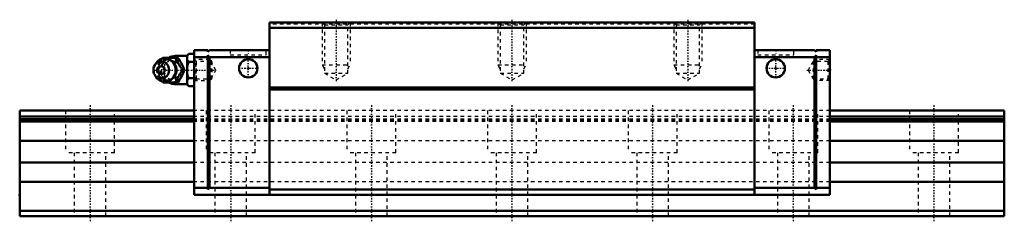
# Model space of a CAD drawing. Header units: millimetres. Extents: x -20 to 260, y -2 to 56.
import ezdxf

# ---------------------------------------------------------------- set-up
doc = ezdxf.new("R2010")
doc.units = ezdxf.units.MM
doc.linetypes.add('Center', pattern=[1.5, 0.45, -0.5, 0.05, -0.5])
doc.linetypes.add('Dashed', pattern=[2, 1, -1])
for name, color, linetype, lineweight in [('2d ConnectionPoints', 7, 'Continuous', 50), ('AM_0', 7, 'Continuous', 50), ('AM_4', 3, 'Continuous', 25), ('AM_5', 3, 'Continuous', 25), ('AM_7', 7, 'Center', 25), ('AM_9', 6, 'Dashed', 25)]:
    doc.layers.add(name, color=color, linetype=linetype, lineweight=lineweight)

# ---------------------------------------------------------------- blocks, each defined once
blk = doc.blocks.new('1_SRG_B_M6F_grease_nipple_joint_0_in_SRG35SLR1SS280LHG200BM6F4960001_0')
at = {"layer": 'AM_0'}
for p, q in [((20.53, 44.7), (20.75, 45)), ((20.75, 45), (24.93, 45)), ((27.6, 45.5), (24.3, 45.5)), ((28.1, 46.12), (27.6, 45.62)), ((27.6, 45.62), (27.6, 37.38)), ((28.1, 46.12), (29.6, 46.12)), ((18.8, 43.46), (18.44, 42.94)), ((28.1, 43.81), (29.6, 43.81)), ((18.44, 40.06), (18.8, 39.54)), ((26.37, 41.5), (26.81, 41.5)), ((20.75, 38), (20.52, 38.32)), ((20.75, 38), (24.93, 38)), ((24.3, 37.5), (27.6, 37.5)), ((27.6, 37.38), (28.1, 36.88)), ((28.1, 39.19), (29.6, 39.19)), ((28.1, 36.88), (29.6, 36.88))]:
    blk.add_line(p, q, dxfattribs=at)
for points in [[(24.5, 45), (24.68, 44.45), (24.9, 43.88), (25.08, 43.48), (25.31, 43.05), (25.55, 42.65), (25.82, 42.25), (26.37, 41.5)], [(26.81, 41.5), (26.55, 42.23), (26.38, 42.63), (26.19, 43.03), (25.88, 43.59), (25.53, 44.16), (25.23, 44.59), (24.93, 45)], [(28.1, 46.12), (27.81, 45.8), (27.6, 45.46)], [(27.6, 44.47), (27.66, 44.36), (27.85, 44.08), (28.1, 43.81)], [(28.1, 43.81), (27.81, 43.17), (27.6, 42.49)], [(26.37, 41.5), (25.97, 40.95), (25.57, 40.38), (25.32, 39.98), (25.1, 39.55), (24.91, 39.15), (24.75, 38.75), (24.5, 38)], [(24.93, 38), (25.45, 38.73), (25.71, 39.13), (25.95, 39.53), (26.25, 40.09), (26.5, 40.66), (26.66, 41.09), (26.81, 41.5)], [(27.6, 40.51), (27.66, 40.3), (27.85, 39.74), (28.1, 39.19)], [(28.1, 39.19), (27.81, 38.87), (27.6, 38.53)], [(27.6, 37.54), (27.66, 37.44), (27.85, 37.15), (28.1, 36.88)]]:
    blk.add_lwpolyline(points, dxfattribs=at)
for centre, radius, start, end in [((21.26, 41.5), 3.3, 270, 90), ((24.3, 41.5), 4, 90, 118.6907), ((24.3, 41.5), 4, 241.1732, 270)]:
    blk.add_arc(centre, radius, start, end, dxfattribs=at)
blk.add_ellipse((21.26, 41.5), major_axis=(0, 3.3), ratio=0.927184, start_param=2.207257, end_param=7.217521, dxfattribs=at)
for major_axis in [(0, 2.42), (0, -1.12)]:
    blk.add_ellipse((20.25, 41.5), major_axis=major_axis, ratio=0.927184, dxfattribs=at)
at = {"layer": 'AM_4'}
for p, q in [((24.3, 45.5), (24.3, 45)), ((24.3, 37.98), (24.3, 37.5))]:
    blk.add_line(p, q, dxfattribs=at)
blk.add_ellipse((22.07, 41.5), major_axis=(0, 2.97), ratio=0.927184, start_param=3.499913, end_param=5.924864, dxfattribs=at)
at = {"layer": 'AM_5', "linetype": 'Dashed'}
for p, q in [((29.6, 44.5), (30.14, 43.89)), ((30.14, 38.5), (30.14, 44.5)), ((29.6, 38.5), (30.14, 39.11))]:
    blk.add_line(p, q, dxfattribs=at)
at = {"layer": 'AM_7'}
for p, q in [((21.26, 38.04), (21.26, 44.97)), ((24.3, 37.3), (24.3, 45.7)), ((17.79, 41.5), (36.13, 41.5))]:
    blk.add_line(p, q, dxfattribs=at)
at = {"layer": 'AM_9'}
for p, q in [((24.3, 45), (24.3, 37.98)), ((33.99, 44.5), (29.6, 44.5)), ((34.6, 43.89), (33.99, 44.5)), ((33.99, 44.5), (33.99, 38.5)), ((34.6, 43.89), (34.6, 39.11)), ((18.88, 41.5), (19.31, 41.5)), ((24.55, 41.5), (24.55, 41.47)), ((29.6, 38.5), (33.99, 38.5)), ((33.99, 38.5), (34.6, 39.11))]:
    blk.add_line(p, q, dxfattribs=at)
for points in [[(21.18, 45), (20.92, 44.27), (20.76, 43.87), (20.56, 43.47), (20.26, 42.91), (19.91, 42.34), (19.61, 41.91), (19.31, 41.5)], [(18.88, 41.5), (19.06, 42.05), (19.24, 42.52)], [(23.22, 38.99), (23.12, 38.93), (22.84, 38.8), (22.55, 38.7), (22.25, 38.64), (21.95, 38.62), (21.64, 38.63), (21.34, 38.69), (21.04, 38.79), (20.76, 38.92), (20.49, 39.09), (20.25, 39.29), (20.03, 39.52), (19.83, 39.78), (19.66, 40.06), (19.53, 40.37), (19.42, 40.68), (19.35, 41.01), (19.32, 41.34), (19.32, 41.68), (19.36, 42.01), (19.43, 42.34), (19.53, 42.65), (19.67, 42.95), (19.84, 43.23), (20.03, 43.48), (20.25, 43.71), (20.5, 43.91), (20.76, 44.08), (21.04, 44.21), (21.33, 44.31), (21.63, 44.36), (21.93, 44.38), (22.24, 44.36), (22.54, 44.3), (22.83, 44.21), (23.12, 44.07), (23.38, 43.9), (23.55, 43.76)], [(19.46, 43.02), (19.47, 43.03), (19.69, 43.45), (19.94, 43.85), (20.2, 44.25), (20.53, 44.7)], [(25.47, 42.82), (25.14, 43.15), (24.76, 43.46), (24.3, 43.75)], [(25.85, 40.77), (25.98, 41.11), (26.02, 41.46), (25.99, 41.81), (25.89, 42.16), (25.88, 42.17)], [(19.19, 40.59), (19.13, 40.75), (18.88, 41.5)], [(19.31, 41.5), (19.83, 40.77), (20.09, 40.37), (20.33, 39.97), (20.63, 39.41), (20.88, 38.84), (21.04, 38.41), (21.18, 38)], [(20.52, 38.32), (20.34, 38.55), (19.95, 39.12), (19.7, 39.53), (19.5, 39.91)], [(23.6, 39.28), (23.38, 39.1), (23.22, 38.99)], [(24.3, 39.25), (24.76, 39.54), (25.14, 39.85), (25.42, 40.13)]]:
    blk.add_lwpolyline(points, dxfattribs=at)
blk.add_arc((24.3, 41.5), 4, 118.6907, 241.1732, dxfattribs=at)
for centre, major_axis in [((23.28, 41.5), (0, -3.44)), ((21.8, 41.5), (0, -2.97))]:
    blk.add_ellipse(centre, major_axis=major_axis, ratio=0.927184, dxfattribs=at)
for centre, major_axis, start_param, end_param in [((21.26, 41.5), (0, 3.3), 0.934336, 2.207257), ((22.07, 41.5), (0, 2.97), 5.924864, 6.995274), ((23.15, 41.5), (0, -2.57), 2.639469, 6.785309), ((22.07, 41.5), (0, 2.97), 2.435208, 3.499913)]:
    blk.add_ellipse(centre, major_axis=major_axis, ratio=0.927184, start_param=start_param, end_param=end_param, dxfattribs=at)
blk = doc.blocks.new('2_SRG35SLRSSB_M6F1_Slide25_55_0_in_SRG35SLR1SS280LHG200BM6F4960001_0')
at = {"layer": 'AM_0'}
for p, q in [((51, 55), (51, 6)), ((189, 55), (51, 55)), ((189, 53.5), (51, 53.5)), ((189, 55), (189, 6)), ((33.5, 47.2), (29.6, 47.2)), ((29.6, 47.2), (29.6, 6)), ((33.5, 45.2), (29.6, 45.2)), ((33.5, 46.7), (34, 47.2)), ((33.5, 47.2), (33.5, 46.7)), ((34, 45.2), (33.5, 45.7)), ((33.5, 45.7), (33.5, 7.5)), ((51, 47.2), (34, 47.2)), ((34, 45.2), (34, 8)), ((51, 45.2), (34, 45.2)), ((189, 47.2), (206, 47.2)), ((189, 45.2), (206, 45.2)), ((206.5, 46.7), (206, 47.2)), ((206, 45.2), (206.5, 45.7)), ((206, 45.2), (206, 8)), ((206.5, 47.2), (210.4, 47.2)), ((206.5, 47.2), (206.5, 46.7)), ((206.5, 45.7), (206.5, 7.5)), ((206.5, 45.2), (210.4, 45.2)), ((210.4, 47.2), (210.4, 6)), ((189, 36.5), (51, 36.5)), ((189, 36), (51, 36)), ((33.5, 8), (29.6, 8)), ((29.6, 6), (210.4, 6)), ((33.5, 7.5), (34, 8)), ((51, 8), (34, 8)), ((189, 7.55), (51, 7.55)), ((189, 8), (206, 8)), ((206.5, 7.5), (206, 8)), ((206.5, 8), (210.4, 8))]:
    blk.add_line(p, q, dxfattribs=at)
for centre in [(45, 42), (195, 42)]:
    blk.add_circle(centre, 2.6, dxfattribs=at)
at = {"layer": 'AM_5', "linetype": 'Dashed'}
for p, q in [((66, 55), (66, 43)), ((74, 55), (74, 43)), ((116, 55), (116, 43)), ((124, 55), (124, 43)), ((166, 55), (166, 43)), ((174, 55), (174, 43)), ((33.6, 44.5), (33.6, 38.5)), ((66.68, 41.8), (66, 43)), ((66, 43), (74, 43)), ((73.32, 41.8), (74, 43)), ((116.68, 41.8), (116, 43)), ((116, 43), (124, 43)), ((123.32, 41.8), (124, 43)), ((166.68, 41.8), (166, 43)), ((166, 43), (174, 43)), ((173.32, 41.8), (174, 43)), ((206, 43.96), (206.4, 44.5)), ((210.4, 44.5), (206.4, 44.5)), ((206.4, 44.5), (206.4, 38.5)), ((206, 39.04), (206.4, 38.5)), ((210.4, 38.5), (206.4, 38.5))]:
    blk.add_line(p, q, dxfattribs=at)
at = {"layer": 'AM_7'}
for p, q in [((70, 55.82), (70, 37.87)), ((120, 55.82), (120, 37.87)), ((170, 55.82), (170, 37.87)), ((45, 47.27), (45, 45.73)), ((195, 47.27), (195, 45.73)), ((42.27, 42), (47.73, 42)), ((45, 39.27), (45, 44.73)), ((192.27, 42), (197.73, 42)), ((195, 39.27), (195, 44.73)), ((203.87, 41.5), (210.71, 41.5))]:
    blk.add_line(p, q, dxfattribs=at)
at = {"layer": 'AM_9'}
for p, q in [((189, 54.5), (51, 54.5)), ((66, 55), (66.68, 54.32)), ((66.68, 54.32), (66.68, 40.6)), ((66.68, 54.32), (73.32, 54.32)), ((73.32, 54.32), (74, 55)), ((73.32, 40.6), (73.32, 54.32)), ((116, 55), (116.68, 54.32)), ((116.68, 54.32), (116.68, 40.6)), ((116.68, 54.32), (123.32, 54.32)), ((123.32, 54.32), (124, 55)), ((123.32, 40.6), (123.32, 54.32)), ((166, 55), (166.68, 54.32)), ((166.68, 54.32), (166.68, 40.6)), ((166.68, 54.32), (173.32, 54.32)), ((173.32, 54.32), (174, 55)), ((173.32, 40.6), (173.32, 54.32)), ((39.9, 47.2), (39.9, 45.8)), ((39.9, 45.8), (50.1, 45.8)), ((50.1, 45.8), (50.1, 47.2)), ((189.9, 47.2), (189.9, 45.8)), ((189.9, 45.8), (200.1, 45.8)), ((200.1, 45.8), (200.1, 47.2)), ((30.14, 43.96), (29.6, 44.5)), ((34.4, 43.96), (30.14, 43.96)), ((30.14, 43.96), (30.14, 39.04)), ((35.82, 41.5), (34.4, 43.96)), ((34.4, 43.96), (34.4, 39.04)), ((205.6, 43.96), (204.18, 41.5)), ((209.86, 43.96), (205.6, 43.96)), ((205.6, 43.96), (205.6, 39.04)), ((210.4, 44.5), (209.86, 43.96)), ((209.86, 43.96), (209.86, 39.04)), ((34.4, 39.04), (35.82, 41.5)), ((66.68, 40.6), (70, 38.68)), ((66.68, 40.6), (73.32, 40.6)), ((70, 38.68), (73.32, 40.6)), ((116.68, 40.6), (120, 38.68)), ((116.68, 40.6), (123.32, 40.6)), ((120, 38.68), (123.32, 40.6)), ((166.68, 40.6), (173.32, 40.6)), ((166.68, 40.6), (170, 38.68)), ((170, 38.68), (173.32, 40.6)), ((204.18, 41.5), (205.6, 39.04)), ((29.6, 38.5), (30.14, 39.04)), ((30.14, 39.04), (34.4, 39.04)), ((205.6, 39.04), (209.86, 39.04)), ((209.86, 39.04), (210.4, 38.5)), ((210.4, 30), (29.6, 30)), ((210.4, 28.34), (29.6, 28.34)), ((210.4, 27.5), (29.6, 27.5)), ((210.4, 27.25), (29.6, 27.25)), ((210.4, 26.9), (29.6, 26.9)), ((210.4, 21.4), (29.6, 21.4)), ((210.4, 15.2), (29.6, 15.2)), ((210.4, 9.7), (29.6, 9.7))]:
    blk.add_line(p, q, dxfattribs=at)
blk = doc.blocks.new('3_SRG35SLR28020_Track_0_in_SRG35SLR1SS280LHG200BM6F4960001_0')
at = {"layer": 'AM_0'}
for p, q in [((29.6, 30), (-20, 30)), ((-20, 30), (-20, 0)), ((29.6, 28.34), (-20, 28.34)), ((260, 30), (210.4, 30)), ((260, 28.34), (210.4, 28.34)), ((260, 30), (260, 0)), ((29.6, 27.5), (-20, 27.5)), ((29.6, 27.25), (-20, 27.25)), ((29.6, 26.9), (-20, 26.9)), ((260, 27.5), (210.4, 27.5)), ((260, 27.25), (210.4, 27.25)), ((260, 26.9), (210.4, 26.9)), ((29.6, 21.4), (-20, 21.4)), ((260, 21.4), (210.4, 21.4)), ((29.6, 15.2), (-20, 15.2)), ((260, 15.2), (210.4, 15.2)), ((29.6, 9.7), (-20, 9.7)), ((260, 9.7), (210.4, 9.7)), ((260, 1.5), (-20, 1.5)), ((260, 0), (-20, 0))]:
    blk.add_line(p, q, dxfattribs=at)
at = {"layer": 'AM_7'}
for p, q in [((0, 31.5), (0, -1.5)), ((40, 31.5), (40, -1.5)), ((80, 31.5), (80, -1.5)), ((120, 31.5), (120, -1.5)), ((160, 31.5), (160, -1.5)), ((200, 31.5), (200, -1.5)), ((240, 31.5), (240, -1.5))]:
    blk.add_line(p, q, dxfattribs=at)
at = {"layer": 'AM_9'}
for p, q in [((-7, 30), (-7, 18)), ((7, 18), (7, 30)), ((210.4, 30), (29.6, 30)), ((210.4, 28.34), (29.6, 28.34)), ((33, 30), (33, 18)), ((47, 18), (47, 30)), ((73, 30), (73, 18)), ((87, 18), (87, 30)), ((113, 30), (113, 18)), ((127, 18), (127, 30)), ((153, 30), (153, 18)), ((167, 18), (167, 30)), ((193, 30), (193, 18)), ((207, 18), (207, 30)), ((233, 30), (233, 18)), ((247, 18), (247, 30)), ((210.4, 27.5), (29.6, 27.5)), ((210.4, 27.25), (29.6, 27.25)), ((210.4, 26.9), (29.6, 26.9)), ((210.4, 21.4), (29.6, 21.4)), ((7, 18), (-7, 18)), ((-4.5, 18), (-4.5, 0)), ((4.5, 0), (4.5, 18)), ((47, 18), (33, 18)), ((35.5, 18), (35.5, 0)), ((44.5, 0), (44.5, 18)), ((87, 18), (73, 18)), ((75.5, 18), (75.5, 0)), ((84.5, 0), (84.5, 18)), ((127, 18), (113, 18)), ((115.5, 18), (115.5, 0)), ((124.5, 0), (124.5, 18)), ((167, 18), (153, 18)), ((155.5, 18), (155.5, 0)), ((164.5, 0), (164.5, 18)), ((207, 18), (193, 18)), ((195.5, 18), (195.5, 0)), ((204.5, 0), (204.5, 18)), ((247, 18), (233, 18)), ((235.5, 18), (235.5, 0)), ((244.5, 0), (244.5, 18)), ((210.4, 15.2), (29.6, 15.2)), ((210.4, 9.7), (29.6, 9.7))]:
    blk.add_line(p, q, dxfattribs=at)

msp = doc.modelspace()

# ---------------------------------------------------------------- linework, layer by layer
at = {"layer": '2d ConnectionPoints'}
for p in [(45, 42), (45, 42), (195, 42), (195, 42), (29.6, 41.5), (210.4, 41.5), (-20, 6), (120, 6), (0, 0), (0, 0)]:
    msp.add_point(p, dxfattribs=at)

# ---------------------------------------------------------------- block references
for name in ['2_SRG35SLRSSB_M6F1_Slide25_55_0_in_SRG35SLR1SS280LHG200BM6F4960001_0', '1_SRG_B_M6F_grease_nipple_joint_0_in_SRG35SLR1SS280LHG200BM6F4960001_0', '3_SRG35SLR28020_Track_0_in_SRG35SLR1SS280LHG200BM6F4960001_0']:
    msp.add_blockref(name, (0, 0))

doc.saveas('drawing.dxf')
